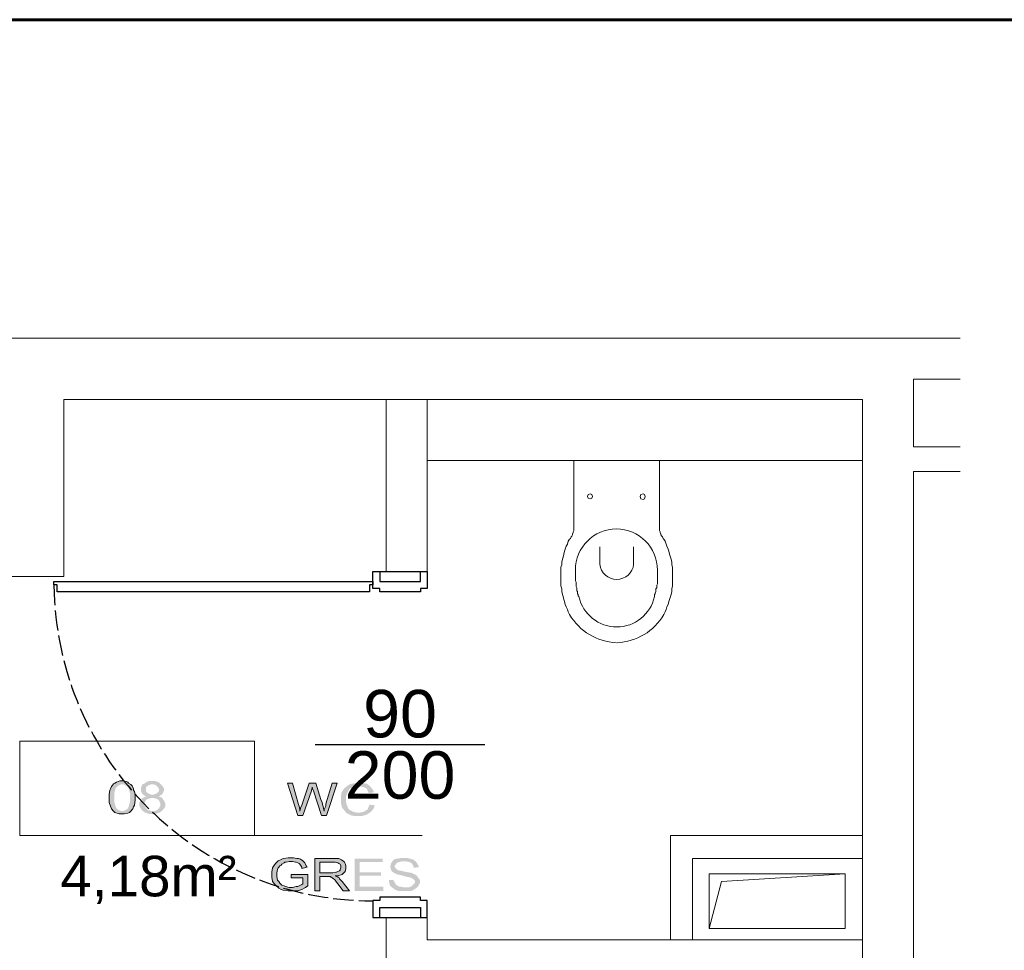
# Model space of a CAD drawing. Header units: millimetres. Extents: x 126553 to 403692, y -95821 to 38049.
# Tile 215 of 256: x 223065 to 223355, y 13267 to 13541. Entities that reach past the tile are written whole.
import ezdxf
from ezdxf.enums import TextEntityAlignment as Align

# ---------------------------------------------------------------- set-up
doc = ezdxf.new("R2010")
doc.units = ezdxf.units.MM
doc.linetypes.add('ACAD_ISO02W100', pattern=[15, 12, -3])
for name, color, linetype, lineweight in [('A4_opis stolarki dla drzwi parametrycznych', 101, 'Continuous', 13), ('ewakaucja', 3, 'Continuous', 50), ('opisy', 7, 'Continuous', 18), ('ŚCIANY GRUBE', 7, 'Continuous', 20)]:
    doc.layers.add(name, color=color, linetype=linetype, lineweight=lineweight)
doc.styles.add('A4_opis stolarki dla drzwi parametrycznych', font='arial.ttf')
doc.styles.add('PDF Arial', font='arial.ttf')

msp = doc.modelspace()

# ---------------------------------------------------------------- hatches: boundary and pattern name
at = {"layer": 'opisy'}
h = msp.add_hatch(color=7, dxfattribs=at)
h.paths.add_polyline_path([(223091.10118, 13312.17981), (223091.10118, 13313.02786), (223091.3132, 13314.29995), (223091.52521, 13314.72398), (223091.73722, 13315.36002), (223092.37327, 13316.20808), (223092.79729, 13316.42009), (223093.22132, 13316.6321), (223094.28139, 13317.05613), (223095.34146, 13317.05613), (223096.18952, 13316.84412), (223096.61355, 13316.6321), (223096.82556, 13316.42009), (223097.4616, 13315.99606), (223097.67362, 13315.78405), (223097.88563, 13315.57203), (223098.30966, 13314.72398), (223098.30966, 13314.29995), (223098.52168, 13313.87592), (223098.73369, 13312.81585), (223098.73369, 13311.33175), (223098.52168, 13309.84765), (223098.30966, 13309.42362), (223098.09765, 13308.78758), (223097.4616, 13308.15154), (223097.03758, 13307.72751), (223096.61355, 13307.5155), (223095.55348, 13307.30348), (223094.06938, 13307.30348), (223092.79729, 13307.72751), (223092.37327, 13308.15154), (223091.73722, 13308.78758), (223091.10118, 13310.69571), (223091.10118, 13312.17981)], flags=0)
h.paths.add_polyline_path([(223092.58528, 13312.17981), (223092.58528, 13310.90772), (223093.00931, 13309.42362), (223093.22132, 13308.9996), (223093.64535, 13308.57557), (223094.49341, 13308.15154), (223095.34146, 13308.15154), (223096.18952, 13308.57557), (223096.61355, 13308.9996), (223096.82556, 13309.42362), (223097.24959, 13310.90772), (223097.24959, 13313.23988), (223096.82556, 13314.93599), (223096.61355, 13315.14801), (223096.18952, 13315.57203), (223095.34146, 13315.99606), (223094.49341, 13315.99606), (223093.64535, 13315.57203), (223093.43334, 13315.36002), (223093.00931, 13314.93599), (223092.58528, 13313.23988), (223092.58528, 13312.17981)], flags=0)
h.paths.add_polyline_path([(223102.12591, 13312.60384), (223101.70189, 13312.60384), (223101.06584, 13313.02786), (223100.85383, 13313.23988), (223100.64182, 13313.66391), (223100.4298, 13314.08793), (223100.4298, 13314.93599), (223100.85383, 13315.99606), (223101.48987, 13316.20808), (223101.9139, 13316.6321), (223102.97397, 13317.05613), (223104.45807, 13317.05613), (223105.73015, 13316.6321), (223106.15418, 13316.20808), (223106.57821, 13315.78405), (223107.21425, 13314.93599), (223107.21425, 13314.08793), (223107.00224, 13313.66391), (223106.79023, 13313.23988), (223106.57821, 13313.02786), (223105.94217, 13312.60384), (223105.51814, 13312.60384), (223105.94217, 13312.39182), (223106.79023, 13311.96779), (223107.00224, 13311.54377), (223107.21425, 13311.33175), (223107.63828, 13310.48369), (223107.63828, 13309.42362), (223107.00224, 13308.57557), (223106.57821, 13308.15154), (223105.94217, 13307.72751), (223104.67008, 13307.30348), (223102.97397, 13307.30348), (223101.70189, 13307.72751), (223101.06584, 13308.15154), (223100.64182, 13308.57557), (223100.00577, 13309.63564), (223100.00577, 13310.69571), (223100.4298, 13311.33175), (223100.64182, 13311.75578), (223100.85383, 13311.96779), (223101.70189, 13312.39182), (223102.12591, 13312.60384)], flags=0)
h.paths.add_polyline_path([(223101.9139, 13314.51196), (223101.9139, 13314.29995), (223102.12591, 13313.66391), (223102.54994, 13313.45189), (223102.76196, 13313.23988), (223103.398, 13313.02786), (223104.24606, 13313.02786), (223104.8821, 13313.23988), (223105.09411, 13313.45189), (223105.51814, 13313.66391), (223105.73015, 13314.08793), (223105.73015, 13314.72398), (223105.30613, 13315.36002), (223105.09411, 13315.57203), (223104.8821, 13315.78405), (223104.24606, 13315.99606), (223103.398, 13315.99606), (223102.76196, 13315.78405), (223102.54994, 13315.57203), (223102.12591, 13315.36002), (223101.9139, 13314.93599), (223101.9139, 13314.51196)], flags=0)
h.paths.add_polyline_path([(223101.48987, 13310.05967), (223101.48987, 13309.84765), (223101.70189, 13309.42362), (223101.70189, 13309.21161), (223101.9139, 13308.9996), (223102.33793, 13308.57557), (223102.54994, 13308.36355), (223102.97397, 13308.36355), (223103.61001, 13308.15154), (223104.24606, 13308.15154), (223105.09411, 13308.36355), (223105.51814, 13308.78758), (223105.73015, 13308.9996), (223106.15418, 13309.63564), (223106.15418, 13310.48369), (223105.73015, 13311.33175), (223105.51814, 13311.54377), (223105.09411, 13311.75578), (223104.24606, 13311.96779), (223103.398, 13311.96779), (223102.54994, 13311.75578), (223102.12591, 13311.54377), (223101.9139, 13311.33175), (223101.48987, 13310.48369), (223101.48987, 13310.05967)], flags=0)
h = msp.add_hatch(color=7, dxfattribs=at)
h.paths.add_polyline_path([(223146.64888, 13306.87945), (223143.68068, 13316.42009), (223145.16478, 13316.42009), (223146.86089, 13310.05967), (223147.07291, 13309.63564), (223147.28492, 13308.57557), (223147.28492, 13308.15154), (223147.49693, 13308.9996), (223147.92096, 13309.84765), (223147.92096, 13309.84765), (223150.0411, 13316.42009), (223151.94923, 13316.42009), (223153.43333, 13311.54377), (223153.85736, 13310.69571), (223154.28139, 13308.9996), (223154.4934, 13308.15154), (223154.4934, 13308.57557), (223154.91743, 13309.63564), (223154.91743, 13310.27168), (223156.82555, 13316.42009), (223158.30965, 13316.42009), (223155.12944, 13306.87945), (223153.64534, 13306.87945), (223151.31319, 13314.08793), (223151.10117, 13314.51196), (223150.88916, 13315.14801), (223150.88916, 13314.93599), (223150.67715, 13314.29995), (223150.67715, 13314.08793), (223148.13298, 13306.87945)], flags=0)
h.paths.add_polyline_path([(223167.85029, 13310.05967), (223169.33439, 13309.84765), (223169.12237, 13308.9996), (223168.27432, 13307.93953), (223167.63827, 13307.5155), (223167.00223, 13307.09147), (223165.51813, 13306.66744), (223163.82202, 13306.66744), (223162.33792, 13306.87945), (223161.70188, 13307.30348), (223161.06584, 13307.5155), (223160.21778, 13308.57557), (223159.79375, 13308.9996), (223159.58174, 13309.63564), (223159.36972, 13310.90772), (223159.36972, 13312.39182), (223159.58174, 13313.66391), (223160.00577, 13314.29995), (223160.21778, 13314.72398), (223161.27785, 13315.57203), (223161.91389, 13315.99606), (223162.54994, 13316.20808), (223164.03403, 13316.42009), (223165.51813, 13316.42009), (223167.00223, 13316.20808), (223167.63827, 13315.78405), (223168.0623, 13315.36002), (223168.91036, 13314.29995), (223169.12237, 13313.66391), (223167.63827, 13313.45189), (223167.42626, 13313.87592), (223167.00223, 13314.72398), (223166.5782, 13314.93599), (223166.15418, 13315.14801), (223165.30612, 13315.36002), (223164.03403, 13315.36002), (223162.97396, 13315.14801), (223162.54994, 13314.93599), (223161.91389, 13314.72398), (223161.48987, 13313.87592), (223161.27785, 13313.45189), (223161.06584, 13313.02786), (223160.85382, 13312.17981), (223160.85382, 13311.11974), (223161.06584, 13310.05967), (223161.27785, 13309.63564), (223161.48987, 13308.9996), (223162.12591, 13308.36355), (223162.54994, 13308.15154), (223162.97396, 13307.93953), (223164.03403, 13307.72751), (223165.0941, 13307.72751), (223166.15418, 13307.93953), (223166.79022, 13308.36355), (223167.21425, 13308.57557), (223167.63827, 13309.63564), (223167.85029, 13310.05967)], flags=0)
h = msp.add_hatch(color=7, dxfattribs=at)
h.paths.add_polyline_path([(223144.74075, 13288.43423), (223144.74075, 13289.4943), (223149.61708, 13289.4943), (223149.61708, 13286.10207), (223148.98103, 13285.67804), (223147.92096, 13285.042), (223147.28492, 13284.82999), (223146.64888, 13284.61797), (223143.89269, 13284.61797), (223142.4086, 13284.82999), (223141.77255, 13285.042), (223141.13651, 13285.46603), (223140.07644, 13286.31409), (223139.65241, 13286.95013), (223139.22838, 13287.37416), (223139.01637, 13288.64624), (223139.01637, 13290.13034), (223139.22838, 13291.40243), (223139.65241, 13292.03847), (223140.07644, 13292.67451), (223140.9245, 13293.52257), (223141.56054, 13293.73458), (223142.4086, 13294.15861), (223143.89269, 13294.37062), (223145.37679, 13294.37062), (223146.43686, 13294.15861), (223146.86089, 13294.15861), (223147.49693, 13293.94659), (223148.13298, 13293.52257), (223148.557, 13293.09854), (223148.76902, 13292.88652), (223149.19305, 13292.03847), (223149.40506, 13291.61444), (223147.92096, 13291.19041), (223147.92096, 13291.61444), (223147.49693, 13292.25048), (223147.28492, 13292.4625), (223147.07291, 13292.67451), (223146.64888, 13292.88652), (223146.22485, 13293.09854), (223146.01284, 13293.09854), (223145.16478, 13293.31055), (223144.10471, 13293.31055), (223143.25665, 13293.09854), (223142.83262, 13293.09854), (223142.62061, 13292.88652), (223141.98457, 13292.4625), (223141.77255, 13292.25048), (223141.34852, 13292.03847), (223141.13651, 13291.61444), (223140.9245, 13291.40243), (223140.71248, 13290.9784), (223140.50047, 13289.91833), (223140.50047, 13288.85826), (223140.71248, 13287.79819), (223141.13651, 13287.37416), (223141.34852, 13286.95013), (223141.98457, 13286.31409), (223142.62061, 13286.10207), (223143.04464, 13285.89006), (223144.10471, 13285.67804), (223145.16478, 13285.67804), (223146.22485, 13285.89006), (223146.64888, 13285.89006), (223147.07291, 13286.10207), (223147.92096, 13286.5261), (223148.13298, 13286.73811), (223148.13298, 13288.43423)], flags=0)
h.paths.add_polyline_path([(223151.73722, 13284.61797), (223151.73722, 13294.15861), (223158.73368, 13294.15861), (223159.15771, 13293.94659), (223159.58174, 13293.73458), (223160.21778, 13293.31055), (223160.42979, 13293.09854), (223160.64181, 13292.67451), (223160.85382, 13292.03847), (223160.85382, 13291.19041), (223160.64181, 13290.34235), (223160.21778, 13289.91833), (223159.79375, 13289.4943), (223158.52167, 13289.07027), (223157.67361, 13289.07027), (223158.09764, 13288.85826), (223158.52167, 13288.64624), (223158.73368, 13288.64624), (223158.9457, 13288.22221), (223159.58174, 13287.58617), (223159.79375, 13287.37416), (223161.91389, 13284.61797), (223160.00577, 13284.61797), (223158.52167, 13286.73811), (223158.09764, 13287.16214), (223157.67361, 13287.79819), (223157.4616, 13288.0102), (223157.24958, 13288.22221), (223156.82555, 13288.43423), (223156.61354, 13288.64624), (223156.40153, 13288.64624), (223156.18951, 13288.85826), (223153.22131, 13288.85826), (223153.22131, 13284.61797)], flags=0)
h.paths.add_polyline_path([(223153.22131, 13289.91833), (223157.03757, 13289.91833), (223157.88563, 13290.13034), (223158.09764, 13290.13034), (223158.52167, 13290.34235), (223158.9457, 13290.55437), (223159.15771, 13290.76638), (223159.15771, 13290.9784), (223159.36972, 13291.40243), (223159.36972, 13292.03847), (223159.15771, 13292.4625), (223158.73368, 13292.67451), (223158.52167, 13292.88652), (223157.67361, 13293.09854), (223153.22131, 13293.09854)], flags=0)
h.paths.add_polyline_path([(223163.39799, 13284.61797), (223163.39799, 13294.15861), (223171.66654, 13294.15861), (223171.66654, 13293.09854), (223164.88209, 13293.09854), (223164.88209, 13290.13034), (223171.24251, 13290.13034), (223171.24251, 13289.07027), (223164.88209, 13289.07027), (223164.88209, 13285.89006), (223171.87856, 13285.89006), (223171.87856, 13284.61797)], flags=0)
h.paths.add_polyline_path([(223173.57467, 13287.79819), (223174.84675, 13287.79819), (223175.05877, 13287.58617), (223175.27078, 13286.95013), (223175.4828, 13286.73811), (223175.4828, 13286.5261), (223176.11884, 13286.10207), (223176.54287, 13285.89006), (223176.96689, 13285.89006), (223177.81495, 13285.67804), (223179.51106, 13285.67804), (223179.72308, 13285.89006), (223180.14711, 13285.89006), (223180.57113, 13286.31409), (223180.78315, 13286.5261), (223180.99516, 13286.73811), (223181.20718, 13286.95013), (223181.20718, 13287.58617), (223180.99516, 13287.79819), (223180.78315, 13288.0102), (223180.57113, 13288.22221), (223180.14711, 13288.43423), (223179.72308, 13288.64624), (223179.51106, 13288.64624), (223178.45099, 13288.85826), (223177.81495, 13289.07027), (223176.96689, 13289.28228), (223175.90682, 13289.4943), (223175.4828, 13289.70631), (223175.05877, 13289.91833), (223174.42273, 13290.34235), (223174.21071, 13290.55437), (223174.21071, 13290.76638), (223173.9987, 13291.40243), (223173.9987, 13292.03847), (223174.21071, 13292.88652), (223174.42273, 13293.09854), (223174.63474, 13293.52257), (223175.27078, 13293.94659), (223175.90682, 13294.15861), (223176.33085, 13294.15861), (223177.39092, 13294.37062), (223178.66301, 13294.37062), (223179.72308, 13294.15861), (223180.14711, 13293.94659), (223180.57113, 13293.94659), (223181.41919, 13293.31055), (223181.63121, 13293.09854), (223181.84322, 13292.67451), (223182.26725, 13292.03847), (223182.26725, 13291.61444), (223180.78315, 13291.40243), (223180.78315, 13291.82645), (223180.35912, 13292.67451), (223179.93509, 13292.88652), (223179.72308, 13293.09854), (223178.66301, 13293.31055), (223177.39092, 13293.31055), (223176.33085, 13293.09854), (223175.90682, 13292.88652), (223175.69481, 13292.67451), (223175.27078, 13292.03847), (223175.27078, 13291.61444), (223175.69481, 13291.19041), (223175.90682, 13290.9784), (223176.11884, 13290.76638), (223177.17891, 13290.55437), (223178.02697, 13290.34235), (223179.08704, 13290.13034), (223180.35912, 13289.91833), (223180.57113, 13289.70631), (223181.20718, 13289.4943), (223181.84322, 13289.07027), (223182.05523, 13288.64624), (223182.26725, 13288.43423), (223182.69128, 13287.79819), (223182.69128, 13286.95013), (223182.26725, 13286.31409), (223182.05523, 13285.89006), (223181.84322, 13285.67804), (223180.99516, 13285.042), (223180.57113, 13284.82999), (223180.14711, 13284.61797), (223176.33085, 13284.61797), (223175.69481, 13284.82999), (223175.27078, 13285.042), (223174.42273, 13285.67804), (223173.9987, 13286.10207), (223173.78668, 13286.31409), (223173.57467, 13287.37416), (223173.57467, 13287.79819)], flags=0)

# ---------------------------------------------------------------- linework, layer by layer
at = {"color": 7}
for p, q in [((223170.81142, 13378.77345), (223182.81142, 13378.77345)), ((223170.81142, 13276.77345), (223182.81142, 13276.77345))]:
    msp.add_line(p, q, dxfattribs=at)
for points in [[(223182.81142, 13372.77345), (223170.81142, 13372.77345), (223170.81142, 13373.77345), (223168.81142, 13373.77345), (223168.81142, 13378.77345), (223170.81142, 13378.77345), (223170.81142, 13375.77345), (223182.81142, 13375.77345), (223182.81142, 13378.77345), (223184.81142, 13378.77345), (223184.81142, 13373.77345), (223182.81142, 13373.77345)], [(223168.81142, 13375.77345), (223168.81142, 13374.77345), (223167.81142, 13374.77345), (223167.81142, 13372.77345), (223075.81102, 13372.77345), (223075.81102, 13374.77345), (223074.81144, 13374.77345), (223074.81144, 13375.77345)], [(223170.81142, 13276.77345), (223170.81142, 13279.77345), (223182.81142, 13279.77345), (223182.81142, 13276.77345), (223184.81142, 13276.77345), (223184.81142, 13281.77345), (223182.81142, 13281.77345), (223182.81142, 13282.77345), (223170.81142, 13282.77345), (223170.81142, 13281.77345), (223168.81142, 13281.77345), (223168.81142, 13276.77345)]]:
    msp.add_lwpolyline(points, close=True, dxfattribs=at)
msp.add_lwpolyline([(223151.81142, 13327.77345), (223170.81142, 13327.77345), (223182.81142, 13327.77345), (223201.81142, 13327.77345)], dxfattribs=at)
at = {"color": 7, "linetype": 'ACAD_ISO02W100', "ltscale": 0.5}
msp.add_arc((223168.94014, 13375.8362), 94.13472, 180.6468622, 269.9216533, dxfattribs=at)
at = {"layer": 'ewakaucja', "color": 3, "lineweight": 60}
msp.add_lwpolyline([(224332.72702, 13541.31617), (222480.43843, 13541.31617)], dxfattribs=at)
at = {"layer": 'opisy', "color": 7}
for points in [[(223064.81143, 13328.71691), (223133.92803, 13328.71691), (223133.92803, 13300.94306), (223064.81143, 13300.94306)], [(223091.10118, 13312.17981), (223091.10118, 13313.02786), (223091.3132, 13314.29995), (223091.52521, 13314.72398), (223091.73722, 13315.36002), (223092.37327, 13316.20808), (223092.79729, 13316.42009), (223093.22132, 13316.6321), (223094.28139, 13317.05613), (223095.34146, 13317.05613), (223096.18952, 13316.84412), (223096.61355, 13316.6321), (223096.82556, 13316.42009), (223097.4616, 13315.99606), (223097.67362, 13315.78405), (223097.88563, 13315.57203), (223098.30966, 13314.72398), (223098.30966, 13314.29995), (223098.52168, 13313.87592), (223098.73369, 13312.81585), (223098.73369, 13311.33175), (223098.52168, 13309.84765), (223098.30966, 13309.42362), (223098.09765, 13308.78758), (223097.4616, 13308.15154), (223097.03758, 13307.72751), (223096.61355, 13307.5155), (223095.55348, 13307.30348), (223094.06938, 13307.30348), (223092.79729, 13307.72751), (223092.37327, 13308.15154), (223091.73722, 13308.78758), (223091.10118, 13310.69571)], [(223146.64888, 13306.87945), (223143.68068, 13316.42009), (223145.16478, 13316.42009), (223146.86089, 13310.05967), (223147.07291, 13309.63564), (223147.28492, 13308.57557), (223147.28492, 13308.15154), (223147.49693, 13308.9996), (223147.92096, 13309.84765), (223150.0411, 13316.42009), (223151.94923, 13316.42009), (223153.43333, 13311.54377), (223153.85736, 13310.69571), (223154.28139, 13308.9996), (223154.4934, 13308.15154), (223154.4934, 13308.57557), (223154.91743, 13309.63564), (223154.91743, 13310.27168), (223156.82555, 13316.42009), (223158.30965, 13316.42009), (223155.12944, 13306.87945), (223153.64534, 13306.87945), (223151.31319, 13314.08793), (223151.10117, 13314.51196), (223150.88916, 13315.14801), (223150.88916, 13314.93599), (223150.67715, 13314.29995), (223150.67715, 13314.08793), (223148.13298, 13306.87945)], [(223144.74075, 13288.43423), (223144.74075, 13289.4943), (223149.61708, 13289.4943), (223149.61708, 13286.10207), (223148.98103, 13285.67804), (223147.92096, 13285.042), (223147.28492, 13284.82999), (223146.64888, 13284.61797), (223143.89269, 13284.61797), (223142.4086, 13284.82999), (223141.77255, 13285.042), (223141.13651, 13285.46603), (223140.07644, 13286.31409), (223139.65241, 13286.95013), (223139.22838, 13287.37416), (223139.01637, 13288.64624), (223139.01637, 13290.13034), (223139.22838, 13291.40243), (223139.65241, 13292.03847), (223140.07644, 13292.67451), (223140.9245, 13293.52257), (223141.56054, 13293.73458), (223142.4086, 13294.15861), (223143.89269, 13294.37062), (223145.37679, 13294.37062), (223146.43686, 13294.15861), (223146.86089, 13294.15861), (223147.49693, 13293.94659), (223148.13298, 13293.52257), (223148.557, 13293.09854), (223148.76902, 13292.88652), (223149.19305, 13292.03847), (223149.40506, 13291.61444), (223147.92096, 13291.19041), (223147.92096, 13291.61444), (223147.49693, 13292.25048), (223147.28492, 13292.4625), (223147.07291, 13292.67451), (223146.64888, 13292.88652), (223146.22485, 13293.09854), (223146.01284, 13293.09854), (223145.16478, 13293.31055), (223144.10471, 13293.31055), (223143.25665, 13293.09854), (223142.83262, 13293.09854), (223142.62061, 13292.88652), (223141.98457, 13292.4625), (223141.77255, 13292.25048), (223141.34852, 13292.03847), (223141.13651, 13291.61444), (223140.9245, 13291.40243), (223140.71248, 13290.9784), (223140.50047, 13289.91833), (223140.50047, 13288.85826), (223140.71248, 13287.79819), (223141.13651, 13287.37416), (223141.34852, 13286.95013), (223141.98457, 13286.31409), (223142.62061, 13286.10207), (223143.04464, 13285.89006), (223144.10471, 13285.67804), (223145.16478, 13285.67804), (223146.22485, 13285.89006), (223146.64888, 13285.89006), (223147.07291, 13286.10207), (223147.92096, 13286.5261), (223148.13298, 13286.73811), (223148.13298, 13288.43423)], [(223151.73722, 13284.61797), (223151.73722, 13294.15861), (223158.73368, 13294.15861), (223159.15771, 13293.94659), (223159.58174, 13293.73458), (223160.21778, 13293.31055), (223160.42979, 13293.09854), (223160.64181, 13292.67451), (223160.85382, 13292.03847), (223160.85382, 13291.19041), (223160.64181, 13290.34235), (223160.21778, 13289.91833), (223159.79375, 13289.4943), (223158.52167, 13289.07027), (223157.67361, 13289.07027), (223158.09764, 13288.85826), (223158.52167, 13288.64624), (223158.73368, 13288.64624), (223158.9457, 13288.22221), (223159.58174, 13287.58617), (223159.79375, 13287.37416), (223161.91389, 13284.61797), (223160.00577, 13284.61797), (223158.52167, 13286.73811), (223158.09764, 13287.16214), (223157.67361, 13287.79819), (223157.4616, 13288.0102), (223157.24958, 13288.22221), (223156.82555, 13288.43423), (223156.61354, 13288.64624), (223156.40153, 13288.64624), (223156.18951, 13288.85826), (223153.22131, 13288.85826), (223153.22131, 13284.61797)], [(223153.22131, 13289.91833), (223157.03757, 13289.91833), (223157.88563, 13290.13034), (223158.09764, 13290.13034), (223158.52167, 13290.34235), (223158.9457, 13290.55437), (223159.15771, 13290.76638), (223159.15771, 13290.9784), (223159.36972, 13291.40243), (223159.36972, 13292.03847), (223159.15771, 13292.4625), (223158.73368, 13292.67451), (223158.52167, 13292.88652), (223157.67361, 13293.09854), (223153.22131, 13293.09854)]]:
    msp.add_lwpolyline(points, close=True, dxfattribs=at)
msp.add_lwpolyline([(223133.92803, 13300.94306), (223183.32732, 13300.94306)], dxfattribs=at)
at = {"layer": 'ŚCIANY GRUBE', "color": 7}
for points in [[(222997.60296, 13447.44481), (222997.60296, 13408.64623), (223027.70896, 13408.64623), (223027.70896, 13463.76989), (222997.60296, 13463.76989), (222997.60296, 13447.44481), (222849.4051, 13447.44481), (222997.60296, 13447.44481), (222997.60296, 13463.76989), (223027.70896, 13463.76989), (223027.70896, 13447.44481), (223328.13295, 13447.44481), (223341.91387, 13447.44481), (223027.70896, 13447.44481)], [(223341.91387, 13415.43068), (223328.13295, 13415.43068), (223328.13295, 13435.36), (223341.91387, 13435.36)], [(223341.91387, 13408.2222), (223328.13295, 13408.2222), (223328.13295, 13223.98194), (223313.07995, 13223.98194), (223313.07995, 13429.42361), (223077.74429, 13429.42361), (223077.74429, 13377.26814), (223047.63829, 13377.26814), (223047.63829, 13373.23987), (223035.55349, 13373.23987), (223035.55349, 13377.26814)], [(223184.81142, 13376.84411), (223184.81142, 13429.42361), (223313.07995, 13429.42361), (223313.07995, 13300.94306), (223256.47219, 13300.94306), (223256.47219, 13270.20101), (223184.81142, 13270.20101), (223184.81142, 13280.80172)], [(223256.47219, 13270.20101), (223256.47219, 13300.94306), (223313.07995, 13300.94306), (223313.07995, 13270.20101), (223184.81142, 13270.20101), (223184.81142, 13276.77345), (223172.72661, 13276.77345), (223172.72661, 13209.98901)], [(223267.92095, 13273.59324), (223271.52519, 13287.37416), (223307.99161, 13289.70631)], [(223172.72661, 13270.20101), (223172.72661, 13209.98901), (223047.63829, 13209.98901), (223047.63829, 13271.23987), (223035.55349, 13271.23987), (223035.55349, 13198.11622), (223098.73369, 13198.11622), (223098.73369, 13193.02788), (223110.81849, 13193.02788), (223110.81849, 13198.11622), (223184.81142, 13198.11622), (223184.81142, 13258.11621), (223313.07995, 13258.11621), (223313.07995, 13270.20101), (223307.99161, 13270.20101)]]:
    msp.add_lwpolyline(points, dxfattribs=at)
for points in [[(223184.81142, 13429.42361), (223172.72661, 13429.42361), (223172.72661, 13378.77345), (223184.81142, 13378.77345)], [(223313.07995, 13411.40241), (223184.81142, 13411.40241)], [(223232.93862, 13401.64976), (223232.30258, 13401.43775), (223232.09056, 13400.8017), (223232.30258, 13400.37768), (223232.93862, 13400.16566), (223233.36265, 13400.37768), (223233.57466, 13400.8017), (223233.36265, 13401.43775)], [(223248.41565, 13401.64976), (223247.77961, 13401.43775), (223247.56759, 13400.8017), (223247.77961, 13400.16566), (223248.41565, 13399.95365), (223248.83968, 13400.16566), (223249.05169, 13400.8017), (223248.83968, 13401.43775)], [(223263.04462, 13294.15861), (223313.07995, 13294.15861), (223313.07995, 13270.20101), (223263.04462, 13270.20101)], [(223267.92095, 13289.70631), (223307.99161, 13289.70631), (223307.99161, 13273.59324), (223267.92095, 13273.59324)], [(223204.1047, 13270.20101), (223228.06229, 13270.20101)]]:
    msp.add_lwpolyline(points, close=True, dxfattribs=at)
for points in [[(223228.06229, 13411.40241), (223228.06229, 13392.95718), (223228.06229, 13390.83704), (223227.85028, 13390.41301), (223227.85028, 13390.201), (223227.63827, 13389.77697), (223227.63827, 13389.56496), (223227.42625, 13389.14093), (223227.21424, 13388.92891), (223227.00222, 13388.50489), (223226.79021, 13388.29287), (223226.36618, 13387.65683), (223226.15417, 13386.80877), (223225.73014, 13386.17273), (223225.51813, 13385.32467), (223225.30611, 13384.68863), (223225.0941, 13383.84058), (223224.88208, 13382.99252), (223224.67007, 13382.35648), (223224.45805, 13381.50842), (223224.45805, 13380.66036), (223224.24604, 13380.02432), (223224.24604, 13374.51196), (223224.45805, 13373.6639), (223224.45805, 13372.81584), (223224.67007, 13371.96779), (223224.88208, 13371.33174), (223225.0941, 13370.48369), (223225.30611, 13369.84764), (223225.51813, 13368.99959), (223225.73014, 13368.36355), (223226.15417, 13367.51549), (223226.36618, 13366.87945), (223226.79021, 13366.03139, 0.253437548), (223240.57113, 13357.76284)], [(223253.29197, 13411.40241), (223253.29197, 13392.95718), (223253.29197, 13390.83704), (223253.50399, 13390.41301), (223253.50399, 13390.201), (223253.716, 13389.77697), (223253.716, 13389.56496), (223253.92802, 13389.14093), (223254.14003, 13388.92891), (223254.35204, 13388.50489), (223254.56406, 13388.29287), (223254.98809, 13387.65683), (223255.2001, 13386.80877), (223255.41211, 13386.17273), (223255.83614, 13385.32467), (223256.04816, 13384.68863), (223256.26017, 13383.84058), (223256.47219, 13382.99252), (223256.6842, 13382.35648), (223256.89621, 13381.50842), (223256.89621, 13380.66036), (223257.10823, 13380.02432), (223257.10823, 13374.51196), (223256.89621, 13373.6639), (223256.89621, 13372.81584), (223256.6842, 13371.96779), (223256.47219, 13371.33174), (223256.26017, 13370.48369), (223256.04816, 13369.84764), (223255.83614, 13368.99959), (223255.41211, 13368.36355), (223255.2001, 13367.51549), (223254.98809, 13366.87945), (223254.56406, 13366.03139, -0.253437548), (223240.78314, 13357.76284)], [(223245.65947, 13385.96072), (223245.65947, 13380.87238, -0.89925977), (223235.6948, 13380.87238), (223235.6948, 13385.96072)]]:
    msp.add_lwpolyline(points, format="xyb", dxfattribs=at)
msp.add_lwpolyline([(223228.48632, 13379.17627), (223228.48632, 13375.99605), (223228.69834, 13375.57203), (223228.69834, 13374.29994), (223228.91035, 13373.87591), (223228.91035, 13373.02786), (223229.12237, 13372.81584), (223229.12237, 13372.1798), (223229.33438, 13371.96779), (223229.33438, 13371.54376), (223229.54639, 13371.33174, 0.802171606), (223251.80787, 13371.33174), (223251.80787, 13371.96779), (223252.01989, 13372.1798), (223252.01989, 13372.39181), (223252.2319, 13372.81584), (223252.2319, 13373.6639), (223252.44392, 13373.87591), (223252.44392, 13374.72397), (223252.65593, 13375.148), (223252.65593, 13379.17627, 1)], format="xyb", close=True, dxfattribs=at)

# ---------------------------------------------------------------- texts
at = {"layer": 'A4_opis stolarki dla drzwi parametrycznych', "color": 7, "style": 'A4_opis stolarki dla drzwi parametrycznych'}
msp.add_text('90', height=14, rotation=0, dxfattribs=at).set_placement((223176.81142, 13336.84534), align=Align.MIDDLE_CENTER)
at = {"layer": 'A4_opis stolarki dla drzwi parametrycznych', "color": 7, "style": 'A4_opis stolarki dla drzwi parametrycznych', "flags": 12}
msp.add_attdef('200', text='200', height=14, dxfattribs=at).set_placement((223176.81142, 13318.77345), align=Align.MIDDLE_CENTER)
at = {"layer": 'opisy', "color": 7, "insert": (223076.68412, 13280.80128), "char_height": 11.953839, "attachment_point": 7, "style": 'PDF Arial'}
msp.add_mtext('4,18m²', dxfattribs=at)

doc.saveas('drawing.dxf')
